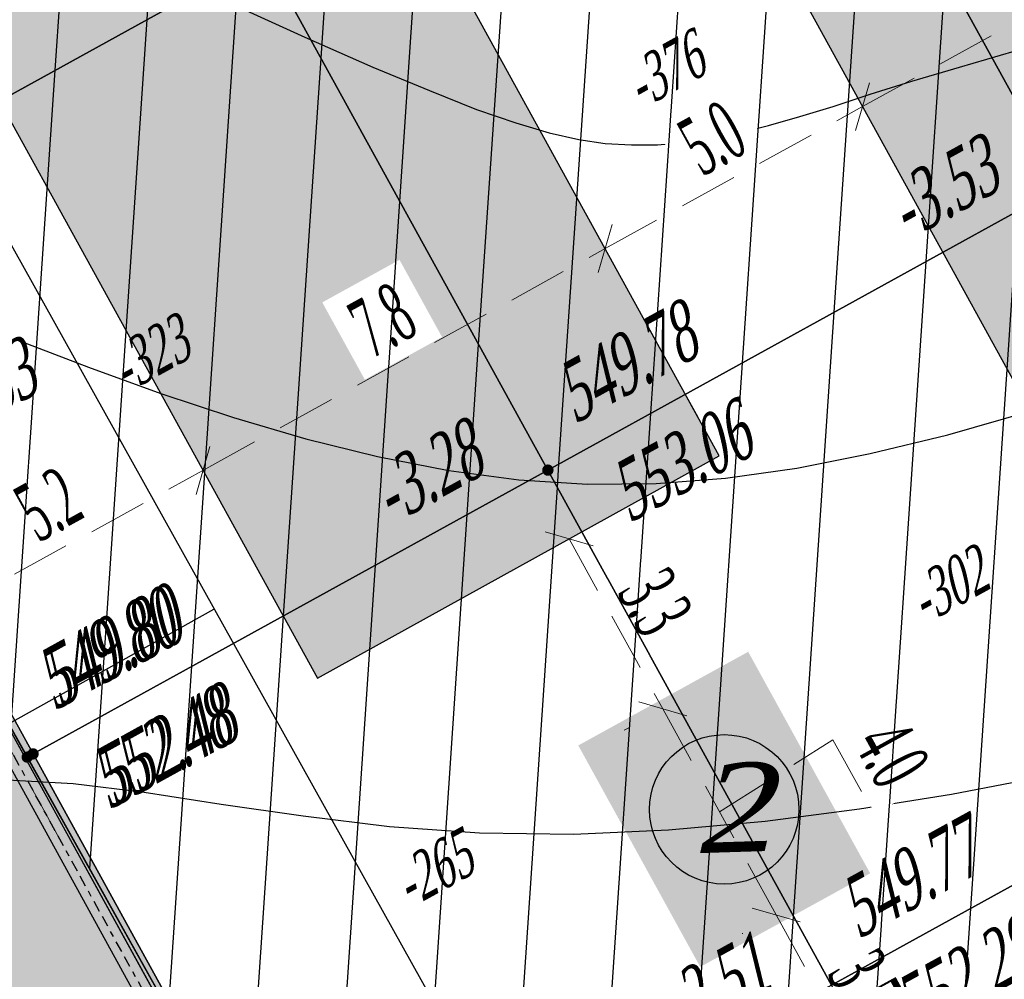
# Model space of a CAD drawing. Extents: x 883 to 364438, y -13 to 4201180.
# Tile 85 of 256: x 363710 to 363727, y 4200931 to 4200947. Entities that reach past the tile are written whole.
import ezdxf
from ezdxf.enums import TextEntityAlignment as Align

# ---------------------------------------------------------------- set-up
doc = ezdxf.new("R2010")
doc.units = 0
doc.header["$LTSCALE"] = 0.5
doc.header["$MEASUREMENT"] = 0
doc.header["$PDMODE"] = 32
doc.header["$PDSIZE"] = 0.3
for name, pattern in [('BORDERX2', [88.9, 25.4, -12.7, 25.4, -12.7, 0, -12.7]), ('CONTI', [0]), ('G_BUILDING_LINE', [3, 2, -1])]:
    doc.linetypes.add(name, pattern=pattern)
doc.layers.add('.', color=7, linetype='Continuous', lineweight=15)
doc.layers.add('Сплошная толстая', color=7, linetype='Continuous', lineweight=40)
for name, color, linetype in [('GORIZDEFAULT', 32, 'CONTI'), ('K_GRID', 7, 'Continuous'), ('K_HATCH', 7, 'Continuous'), ('K_POINTS_GRID', 7, 'Continuous'), ('K_VOLUME', 7, 'Continuous'), ('V_лойихавий_RED-CNT-MIN', 7, 'Continuous')]:
    doc.layers.add(name, color=color, linetype=linetype)
doc.styles.add('ESKD1', font='times.ttf', dxfattribs={"width": 0.6, "oblique": 15})
doc.styles.add('TIMES', font='times.ttf')
doc.styles.add('TimesNewRomanCyr', font='times.ttf', dxfattribs={"width": 0.5, "height": 1})
doc.dimstyles.new('GENPLAN1', dxfattribs={"dimscale": 0.5, "dimtxt": 1, "dimasz": 1.2, "dimexe": 1.3, "dimexo": 1.5, "dimgap": 0.5, "dimtad": 1, "dimdec": 1, "dimzin": 0, "dimdsep": 46, "dimtxsty": 'TimesNewRomanCyr', "dimblk1": 'OBLIQUE', "dimblk2": 'OBLIQUE', "dimsah": 1, "dimcen": 1, "dimadec": 0, "dimazin": 0, "dimtfac": 0.75, "dimtdec": 1, "dimtix": 1, "dimtmove": 0, "dimatfit": 3, "dimfxl": 1, "dimtvp": 1.2, "dimtfill": 1, "dimlwd": 0, "dimlwe": 0, "dimarcsym": 0})
pattern_1 = [(86.1445, (363693.4507, 4200932.7371), (-1.496605, 0.10086), [])]

# ---------------------------------------------------------------- blocks, each defined once
blk = doc.blocks.new('gergrgrre')
at = {"layer": 'GORIZDEFAULT', "color": 32}
for points in [[(360518.05, 4200860.45, 553.5), (360519.74, 4200859.67, 553.5), (360521.38, 4200858.91, 553.5), (360522.92, 4200858.21, 553.5), (360524.29, 4200857.59, 553.5), (360525.45, 4200857.08, 553.5), (360526.41, 4200856.68, 553.5), (360527.21, 4200856.36, 553.5), (360527.88, 4200856.13, 553.5), (360528.45, 4200855.96, 553.5), (360528.95, 4200855.85, 553.5), (360529.4, 4200855.78, 553.5), (360529.85, 4200855.76, 553.5), (360530.29, 4200855.76, 553.5), (360530.74, 4200855.8, 553.5), (360531.2, 4200855.86, 553.5), (360531.68, 4200855.96, 553.5), (360532.18, 4200856.09, 553.5), (360532.71, 4200856.24, 553.5), (360533.28, 4200856.41, 553.5), (360533.91, 4200856.62, 553.5), (360534.62, 4200856.84, 553.5), (360535.43, 4200857.08, 553.5), (360536.36, 4200857.35, 553.5)], [(360519.23, 4200844.96, 552.5), (360520.35, 4200844.9, 552.5), (360521.56, 4200844.75, 552.5), (360522.87, 4200844.55, 552.5), (360524.26, 4200844.35, 552.5), (360525.73, 4200844.17, 552.5), (360527.26, 4200844.06, 552.5), (360528.86, 4200844.04, 552.5), (360530.48, 4200844.11, 552.5), (360532.12, 4200844.26, 552.5), (360533.73, 4200844.47, 552.5), (360535.29, 4200844.72, 552.5), (360536.77, 4200845, 552.5)], [(360519.38, 4200852.45, 553), (360520.61, 4200851.98, 553), (360521.84, 4200851.53, 553), (360523.08, 4200851.12, 553), (360524.31, 4200850.76, 553), (360525.53, 4200850.46, 553), (360526.74, 4200850.22, 553), (360527.93, 4200850.06, 553), (360529.1, 4200849.99, 553), (360530.27, 4200850, 553), (360531.45, 4200850.09, 553), (360532.66, 4200850.26, 553), (360533.91, 4200850.51, 553), (360535.23, 4200850.83, 553), (360536.63, 4200851.23, 553)]]:
    blk.add_polyline3d(points, dxfattribs=at)
blk = doc.blocks.new('A$C62d73b19')
at = {"color": 1, "linetype": 'BORDERX2', "ltscale": 15}
blk.add_line((1263, -5328), (1263, 7628), dxfattribs=at)
at = {"layer": 'Сплошная толстая', "color": 0, "lineweight": 30}
for p, q in [((1413, 7777), (1413, -4522)), ((1113, 7477), (1113, -4222))]:
    blk.add_line(p, q, dxfattribs=at)
blk = doc.blocks.new('trhrh')
at = {"layer": '.', "linetype": 'Continuous', "lineweight": 30}
h = blk.add_hatch(color=4, dxfattribs=at)
h.dxf.hatch_style = 1
h.paths.add_polyline_path([(362343.562, 4200844.406), (362354.336, 4200850.341), (362360.27, 4200839.567), (362349.497, 4200833.633)])
h.paths.add_polyline_path([(362336.435, 4200857.034), (362347.208, 4200862.969), (362353.143, 4200852.196), (362342.369, 4200846.261)])
at = {"color": 18, "linetype": 'Continuous', "lineweight": 30, "true_color": 0x000000}
for points in [[(362330.981, 4200858.597), (362348.762, 4200868.391), (362365.723, 4200838.005), (362347.943, 4200828.21)], [(362336.435, 4200857.034), (362347.208, 4200862.969), (362353.143, 4200852.196), (362342.369, 4200846.261)]]:
    blk.add_lwpolyline(points, close=True, dxfattribs=at)
blk.add_lwpolyline([(362350.175, 4200857.582), (362353.698, 4200859.548)], dxfattribs=at)
at = {"color": 18, "linetype": 'Continuous', "lineweight": 30, "true_color": 0x000000, "xscale": 0.001, "yscale": 0.001, "zscale": 0.001, "rotation": 28.84872795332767}
blk.add_blockref('A$C62d73b19', (362349.723, 4200855.475), dxfattribs=at)
blk = doc.blocks.new('_Oblique')
at = {"color": 0, "linetype": 'ByBlock', "lineweight": -2}
blk.add_line((-0.5, -0.5), (0.5, 0.5), dxfattribs=at)
blk = doc.blocks.new('*D590')
at = {"color": 0, "linetype": 'G_BUILDING_LINE', "lineweight": 0, "transparency": 16777216}
for p, q in [((363718.49, 4200978.731), (363720.509, 4200979.844)), ((363719.94, 4200979.53), (363745.113, 4200933.84)), ((363743.663, 4200933.041), (363745.683, 4200934.153))]:
    blk.add_line(p, q, dxfattribs=at)
at = {"layer": 'Defpoints', "color": 0, "linetype": 'Continuous', "lineweight": 30, "transparency": 16777216}
for p in [(363717.833, 4200978.369), (363745.113, 4200933.84), (363743.007, 4200932.679)]:
    blk.add_point(p, dxfattribs=at)
at = {"color": 0, "linetype": 'Continuous', "lineweight": 0, "transparency": 16777216, "xscale": 0.6, "yscale": 0.6, "zscale": 0.6}
for p, rotation in [((363719.94, 4200979.53), 118.8525340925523), ((363745.113, 4200933.84), 298.8525340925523)]:
    blk.add_blockref('_Oblique', p, dxfattribs=dict(at, rotation=rotation))
at = {"color": 0, "linetype": 'Continuous', "lineweight": 30, "transparency": 16777216, "insert": (363733.193, 4200957.052), "char_height": 1, "attachment_point": 5, "rotation": 298.8525, "style": 'TimesNewRomanCyr', "bg_fill": 3, "box_fill_scale": 1.25, "bg_fill_color": 256, "bg_fill_true_color": 13158600, "bg_fill_transparency": 0}
blk.add_mtext('52.2', dxfattribs=at)
blk = doc.blocks.new('*D599')
at = {"color": 0, "linetype": 'G_BUILDING_LINE', "lineweight": 0, "transparency": 16777216}
for p, q in [((363710.988, 4200933.064), (363708.574, 4200937.445)), ((363698.378, 4200931.083), (363708.887, 4200936.875)), ((363699.742, 4200928.61), (363698.065, 4200931.652))]:
    blk.add_line(p, q, dxfattribs=at)
at = {"layer": 'Defpoints', "color": 0, "linetype": 'Continuous', "lineweight": 30, "transparency": 16777216}
for p in [(363708.887, 4200936.875), (363711.35, 4200932.407, -6383.384), (363700.104, 4200927.953, -6383.384)]:
    blk.add_point(p, dxfattribs=at)
at = {"color": 0, "linetype": 'Continuous', "lineweight": 0, "transparency": 16777216, "xscale": 0.6, "yscale": 0.6, "zscale": 0.6}
for p, rotation in [((363708.887, 4200936.875), 28.86185419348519), ((363698.378, 4200931.083), 208.8618541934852)]:
    blk.add_blockref('_Oblique', p, dxfattribs=dict(at, rotation=rotation))
at = {"color": 0, "linetype": 'Continuous', "lineweight": 30, "transparency": 16777216, "insert": (363703.266, 4200934.645), "char_height": 1, "attachment_point": 5, "rotation": 28.8619, "style": 'TimesNewRomanCyr', "bg_fill": 3, "box_fill_scale": 1.25, "bg_fill_color": 256, "bg_fill_true_color": 13158600, "bg_fill_transparency": 0}
blk.add_mtext('12.0', dxfattribs=at)
blk = doc.blocks.new('*D600')
at = {"color": 0, "linetype": 'G_BUILDING_LINE', "lineweight": 0, "transparency": 16777216}
for p, q in [((363714.992, 4200936.491), (363713.093, 4200939.935)), ((363708.887, 4200936.875), (363713.407, 4200939.366)), ((363710.988, 4200933.064), (363708.574, 4200937.445))]:
    blk.add_line(p, q, dxfattribs=at)
at = {"layer": 'Defpoints', "color": 0, "linetype": 'Continuous', "lineweight": 30, "transparency": 16777216}
for p in [(363713.407, 4200939.366), (363715.354, 4200935.834, -1065.319), (363711.35, 4200932.407, -6383.384)]:
    blk.add_point(p, dxfattribs=at)
at = {"color": 0, "linetype": 'Continuous', "lineweight": 0, "transparency": 16777216, "xscale": 0.6, "yscale": 0.6, "zscale": 0.6}
for p, rotation in [((363713.407, 4200939.366), 28.86185419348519), ((363708.887, 4200936.875), 208.8618541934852)]:
    blk.add_blockref('_Oblique', p, dxfattribs=dict(at, rotation=rotation))
at = {"color": 0, "linetype": 'Continuous', "lineweight": 30, "transparency": 16777216, "insert": (363710.78, 4200938.786), "char_height": 1, "attachment_point": 5, "rotation": 28.8619, "style": 'TimesNewRomanCyr', "bg_fill": 3, "box_fill_scale": 1.25, "bg_fill_color": 256, "bg_fill_true_color": 13158600, "bg_fill_transparency": 0}
blk.add_mtext('5.2', dxfattribs=at)
blk = doc.blocks.new('*D601')
at = {"color": 0, "linetype": 'G_BUILDING_LINE', "lineweight": 0, "transparency": 16777216}
for p, q in [((363721.829, 4200940.271), (363719.936, 4200943.707)), ((363713.407, 4200939.366), (363720.249, 4200943.138)), ((363714.992, 4200936.491), (363713.093, 4200939.935))]:
    blk.add_line(p, q, dxfattribs=at)
at = {"layer": 'Defpoints', "color": 0, "linetype": 'Continuous', "lineweight": 30, "transparency": 16777216}
for p in [(363720.249, 4200943.138), (363722.191, 4200939.614, -1065.319), (363715.354, 4200935.834, -1065.319)]:
    blk.add_point(p, dxfattribs=at)
at = {"color": 0, "linetype": 'Continuous', "lineweight": 0, "transparency": 16777216, "xscale": 0.6, "yscale": 0.6, "zscale": 0.6}
for p, rotation in [((363720.249, 4200943.138), 28.86185419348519), ((363713.407, 4200939.366), 208.8618541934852)]:
    blk.add_blockref('_Oblique', p, dxfattribs=dict(at, rotation=rotation))
at = {"color": 0, "linetype": 'Continuous', "lineweight": 30, "transparency": 16777216, "insert": (363716.461, 4200941.918), "char_height": 1, "attachment_point": 5, "rotation": 28.8619, "style": 'TimesNewRomanCyr', "bg_fill": 3, "box_fill_scale": 1.25, "bg_fill_color": 256, "bg_fill_true_color": 13158600, "bg_fill_transparency": 0}
blk.add_mtext('7.8', dxfattribs=at)
blk = doc.blocks.new('*D602')
at = {"color": 0, "linetype": 'G_BUILDING_LINE', "lineweight": 0, "transparency": 16777216}
for p, q in [((363726.37, 4200942.39), (363724.314, 4200946.12)), ((363720.249, 4200943.138), (363724.628, 4200945.551)), ((363721.829, 4200940.271), (363719.936, 4200943.707))]:
    blk.add_line(p, q, dxfattribs=at)
at = {"layer": 'Defpoints', "color": 0, "linetype": 'Continuous', "lineweight": 30, "transparency": 16777216}
for p in [(363724.628, 4200945.551), (363726.733, 4200941.733), (363722.191, 4200939.614, -1065.319)]:
    blk.add_point(p, dxfattribs=at)
at = {"color": 0, "linetype": 'Continuous', "lineweight": 0, "transparency": 16777216, "xscale": 0.6, "yscale": 0.6, "zscale": 0.6}
for p, rotation in [((363724.628, 4200945.551), 28.86185419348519), ((363720.249, 4200943.138), 208.8618541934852)]:
    blk.add_blockref('_Oblique', p, dxfattribs=dict(at, rotation=rotation))
at = {"color": 0, "linetype": 'Continuous', "lineweight": 30, "transparency": 16777216, "insert": (363722.072, 4200945.01), "char_height": 1, "attachment_point": 5, "rotation": 28.8619, "style": 'TimesNewRomanCyr', "bg_fill": 3, "box_fill_scale": 1.25, "bg_fill_color": 256, "bg_fill_true_color": 13158600, "bg_fill_transparency": 0}
blk.add_mtext('5.0', dxfattribs=at)
blk = doc.blocks.new('*D603')
at = {"color": 0, "linetype": 'G_BUILDING_LINE', "lineweight": 0, "transparency": 16777216}
for p, q in [((363734.665, 4200947.818), (363732.971, 4200950.892)), ((363724.628, 4200945.551), (363733.285, 4200950.322)), ((363726.37, 4200942.39), (363724.314, 4200946.12))]:
    blk.add_line(p, q, dxfattribs=at)
at = {"layer": 'Defpoints', "color": 0, "linetype": 'Continuous', "lineweight": 30, "transparency": 16777216}
for p in [(363733.285, 4200950.322), (363735.027, 4200947.161), (363726.733, 4200941.733)]:
    blk.add_point(p, dxfattribs=at)
at = {"color": 0, "linetype": 'Continuous', "lineweight": 0, "transparency": 16777216, "xscale": 0.6, "yscale": 0.6, "zscale": 0.6}
for p, rotation in [((363733.285, 4200950.322), 28.86185419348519), ((363724.628, 4200945.551), 208.8618541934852)]:
    blk.add_blockref('_Oblique', p, dxfattribs=dict(at, rotation=rotation))
at = {"color": 0, "linetype": 'Continuous', "lineweight": 30, "transparency": 16777216, "insert": (363728.59, 4200948.602), "char_height": 1, "attachment_point": 5, "rotation": 28.8619, "style": 'TimesNewRomanCyr', "bg_fill": 3, "box_fill_scale": 1.25, "bg_fill_color": 256, "bg_fill_true_color": 13158600, "bg_fill_transparency": 0}
blk.add_mtext('9.9', dxfattribs=at)
blk = doc.blocks.new('*D586')
at = {"color": 0, "linetype": 'G_BUILDING_LINE', "lineweight": 0, "transparency": 16777216}
for p, q in [((363719.637, 4200938.202), (363721.23, 4200935.31)), ((363718.98, 4200937.84), (363719.068, 4200937.889)), ((363720.573, 4200934.948), (363720.661, 4200934.997))]:
    blk.add_line(p, q, dxfattribs=at)
at = {"layer": 'Defpoints', "color": 0, "linetype": 'Continuous', "lineweight": 30, "transparency": 16777216}
for p in [(363719.637, 4200938.202, -1065.319), (363721.23, 4200935.31), (363721.23, 4200935.31)]:
    blk.add_point(p, dxfattribs=at)
at = {"color": 0, "linetype": 'Continuous', "lineweight": 0, "transparency": 16777216, "xscale": 0.6, "yscale": 0.6, "zscale": 0.6}
for p, rotation in [((363719.637, 4200938.202), 118.8487279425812), ((363721.23, 4200935.31), 298.8487279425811)]:
    blk.add_blockref('_Oblique', p, dxfattribs=dict(at, rotation=rotation))
at = {"color": 0, "linetype": 'Continuous', "lineweight": 30, "transparency": 16777216, "insert": (363721.099, 4200937.123), "char_height": 1, "attachment_point": 5, "rotation": 298.8487, "style": 'TimesNewRomanCyr', "bg_fill": 3, "box_fill_scale": 1.25, "bg_fill_color": 256, "bg_fill_true_color": 13158600, "bg_fill_transparency": 0}
blk.add_mtext('3.3', dxfattribs=at)
blk = doc.blocks.new('*D587')
at = {"color": 0, "linetype": 'G_BUILDING_LINE', "lineweight": 0, "transparency": 16777216}
for p, q in [((363721.23, 4200935.31), (363723.16, 4200931.807)), ((363720.573, 4200934.948), (363720.661, 4200934.997)), ((363722.195, 4200933.558), (363724.125, 4200934.784)), ((363724.125, 4200934.784), (363724.794, 4200933.571)), ((363722.583, 4200931.489), (363722.591, 4200931.493))]:
    blk.add_line(p, q, dxfattribs=at)
at = {"layer": 'Defpoints', "color": 0, "linetype": 'Continuous', "lineweight": 30, "transparency": 16777216}
for p in [(363721.23, 4200935.31), (363723.16, 4200931.807), (363723.24, 4200931.851)]:
    blk.add_point(p, dxfattribs=at)
at = {"color": 0, "linetype": 'Continuous', "lineweight": 0, "transparency": 16777216, "xscale": 0.6, "yscale": 0.6, "zscale": 0.6}
for p, rotation in [((363721.23, 4200935.31), 118.8487279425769), ((363723.16, 4200931.807), 298.8487279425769)]:
    blk.add_blockref('_Oblique', p, dxfattribs=dict(at, rotation=rotation))
at = {"color": 0, "linetype": 'Continuous', "lineweight": 30, "transparency": 16777216, "insert": (363725.125, 4200934.544), "char_height": 1, "attachment_point": 5, "rotation": 298.8487, "style": 'TimesNewRomanCyr', "bg_fill": 3, "box_fill_scale": 1.25, "bg_fill_color": 256, "bg_fill_true_color": 13158600, "bg_fill_transparency": 0}
blk.add_mtext('4.0', dxfattribs=at)
blk = doc.blocks.new('*D588')
at = {"color": 0, "linetype": 'G_BUILDING_LINE', "lineweight": 0, "transparency": 16777216}
for p, q in [((363723.16, 4200931.807), (363724.848, 4200928.742)), ((363722.583, 4200931.489), (363722.591, 4200931.493)), ((363725.205, 4200928.939), (363725.417, 4200929.056))]:
    blk.add_line(p, q, dxfattribs=at)
at = {"layer": 'Defpoints', "color": 0, "linetype": 'Continuous', "lineweight": 30, "transparency": 16777216}
for p in [(363723.24, 4200931.851), (363724.848, 4200928.742), (363724.548, 4200928.577, -1065.319)]:
    blk.add_point(p, dxfattribs=at)
at = {"color": 0, "linetype": 'Continuous', "lineweight": 0, "transparency": 16777216, "xscale": 0.6, "yscale": 0.6, "zscale": 0.6}
for p, rotation in [((363723.16, 4200931.807), 118.8487279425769), ((363724.848, 4200928.742), 298.8487279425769)]:
    blk.add_blockref('_Oblique', p, dxfattribs=dict(at, rotation=rotation))
at = {"color": 0, "linetype": 'Continuous', "lineweight": 30, "transparency": 16777216, "insert": (363724.67, 4200930.641), "char_height": 1, "attachment_point": 5, "rotation": 298.8487, "style": 'TimesNewRomanCyr', "bg_fill": 3, "box_fill_scale": 1.25, "bg_fill_color": 256, "bg_fill_true_color": 13158600, "bg_fill_transparency": 0}
blk.add_mtext('3.5', dxfattribs=at)
blk = doc.blocks.new('VOLUME')
at = {"color": 0, "linetype": 'Continuous', "lineweight": 30, "style": 'ESKD1', "oblique": 15}
blk.add_attdef('VOLUME', text='', height=3, dxfattribs=at).set_placement((0, 0), align=Align.MIDDLE_CENTER)
at = {"color": 7, "linetype": 'Continuous', "lineweight": 30, "style": 'ESKD1', "oblique": 15, "flags": 1}
blk.add_attdef('AREA', text='', height=2, dxfattribs=at).set_placement((0, -5.7), align=Align.CENTER)

msp = doc.modelspace()

# ---------------------------------------------------------------- hatches: boundary and pattern name
at = {"layer": '.', "linetype": 'Continuous', "lineweight": 30, "true_color": 0x991b1e}
h = msp.add_hatch(color=244, dxfattribs=at)
h.dxf.hatch_style = 1
h.paths.add_polyline_path([(363714.342, 4200975.381), (363716.007, 4200976.297), (363716.923, 4200974.633), (363715.259, 4200973.716)])
h.paths.add_polyline_path([(363721.926, 4200931.127), (363724.554, 4200932.574), (363722.624, 4200936.078), (363719.996, 4200934.63)])
h.paths.add_polyline_path([(363740.846, 4200924.676), (363743.912, 4200926.365), (363746.276, 4200922.073), (363743.211, 4200920.384)])
at = {"layer": '.', "ltscale": 0.149071}
h = msp.add_hatch(color=256, dxfattribs=at)
h.dxf.hatch_style = 1
h.set_gradient(color1=(51, 204, 0), color2=(51, 204, 0), tint=1)
edge = h.paths.add_edge_path(flags=17)
edge.add_line((363676.584, 4200942.218), (363703.202, 4200893.922))
edge.add_arc((363705.829, 4200895.37), 3, 208.8619, 298.0817)
edge.add_line((363707.242, 4200892.723), (363708.272, 4200893.273))
edge.add_line((363708.272, 4200893.273), (363736.081, 4200908.096))
edge.add_arc((363734.67, 4200910.743), 3, 298.0581, 388.8487)
edge.add_line((363737.298, 4200912.191), (363727.402, 4200930.155))
edge.add_line((363727.402, 4200930.155), (363720.678, 4200926.438))
edge.add_line((363720.678, 4200926.438), (363726.955, 4200915.05))
edge.add_line((363726.955, 4200915.05), (363707.358, 4200904.275))
edge.add_line((363707.358, 4200904.275), (363689.594, 4200936.503))
edge.add_line((363689.594, 4200936.503), (363709.08, 4200947.216))
edge.add_line((363709.08, 4200947.216), (363715.354, 4200935.834))
edge.add_line((363715.354, 4200935.834), (363722.191, 4200939.614))
edge.add_line((363722.191, 4200939.614), (363710.467, 4200960.893))
edge.add_arc((363707.84, 4200959.445), 3, 28.854, 118.8619)
edge.add_line((363706.392, 4200962.072), (363677.763, 4200946.293))
edge.add_arc((363679.211, 4200943.666), 3, 118.8619, 208.8619)
h.paths.add_polyline_path([(363719.065, 4200974.672), (363711.026, 4200970.243), (363718.22, 4200957.236), (363721.182, 4200958.923), (363720.265, 4200960.587), (363723.272, 4200962.188), (363726.551, 4200956.231), (363723.546, 4200954.631), (363722.63, 4200956.295), (363719.655, 4200954.581), (363734.311, 4200927.975), (363742.361, 4200932.406)], flags=17)
h.paths.add_polyline_path([(363748.754, 4200920.676), (363743.734, 4200917.982), (363741.713, 4200921.654), (363738.706, 4200919.998), (363746.087, 4200906.599), (363702.233, 4200883.25), (363666.985, 4200947.203), (363710.503, 4200971.189), (363710.542, 4200971.118), (363713.945, 4200972.993), (363712.964, 4200974.772), (363664.292, 4200947.946), (363701.434, 4200880.557), (363755.143, 4200909.071)])
at = {"layer": '.', "linetype": 'Continuous', "lineweight": 50, "true_color": 0xffffff}
h = msp.add_hatch(color=7, dxfattribs=at)
h.dxf.hatch_style = 1
edge = h.paths.add_edge_path()
edge.add_arc((363722.275, 4200933.602), 1.271, 0, 360)

# ---------------------------------------------------------------- linework, layer by layer
at = {"color": 18, "linetype": 'Continuous', "lineweight": 30, "true_color": 0x000000}
msp.add_lwpolyline([(363719.065, 4200974.672), (363711.026, 4200970.243), (363718.22, 4200957.236), (363721.182, 4200958.923), (363720.265, 4200960.587), (363723.272, 4200962.188), (363726.551, 4200956.231), (363723.546, 4200954.631), (363722.63, 4200956.295), (363719.655, 4200954.581), (363734.311, 4200927.975), (363742.361, 4200932.406)], close=True, dxfattribs=at)
at = {"linetype": 'CONTI', "lineweight": 30, "elevation": -1065.319}
msp.add_lwpolyline([(363676.584, 4200942.218), (363703.202, 4200893.922, 0.410231), (363707.242, 4200892.723), (363708.272, 4200893.273), (363736.081, 4200908.096, 0.418261), (363737.298, 4200912.191), (363727.402, 4200930.155), (363720.678, 4200926.438), (363726.955, 4200915.05), (363707.358, 4200904.275), (363689.594, 4200936.503), (363709.08, 4200947.216), (363715.354, 4200935.834), (363722.191, 4200939.614), (363710.467, 4200960.893, 0.414254), (363706.392, 4200962.072), (363677.763, 4200946.293, 0.414214)], format="xyb", close=True, dxfattribs=at)
at = {"color": 18, "linetype": 'Continuous', "lineweight": 30, "true_color": 0x000000, "const_width": 0.3}
msp.add_lwpolyline([(363721.926, 4200931.127), (363724.554, 4200932.574), (363722.624, 4200936.078), (363719.996, 4200934.63)], close=True, dxfattribs=at)
at = {"color": 0, "lineweight": 30}
msp.add_circle((363722.275, 4200933.602), 1.271, dxfattribs=at)

# ---------------------------------------------------------------- block references
at = {"linetype": 'Continuous'}
msp.add_blockref('gergrgrre', (3190.849, 89.143), dxfattribs=at)
at = {"color": 5, "linetype": 'Continuous', "lineweight": 30}
msp.add_blockref('trhrh', (1359.895, 77.46, -6383.384), dxfattribs=at)

# ---------------------------------------------------------------- texts
at = {"color": 0, "lineweight": 30, "insert": (363721.697, 4200934.366), "char_height": 1.512, "attachment_point": 1, "rotation": 1.7946, "style": 'ESKD1'}
msp.add_mtext_dynamic_manual_height_columns('{\\W1.2;2}', width=1.71203, gutter_width=0.000042, heights=[0], dxfattribs=at)

# ---------------------------------------------------------------- next in the draw order: dimensions: what is measured, and where the dimension line sits
at = {"color": 5, "linetype": 'Continuous', "lineweight": 30}
dim = msp.add_aligned_dim(p1=(363717.833, 4200978.369), p2=(363743.007, 4200932.679), distance=2.405, dimstyle='GENPLAN1', dxfattribs=at)
dim.commit()
dim.dimension.update_dxf_attribs({"geometry": '*D590', "text_midpoint": (363733.193, 4200957.052)})
dim = msp.add_linear_dim(base=(363708.887, 4200936.875), p1=(363700.104, 4200927.953, -6383.384), p2=(363711.35, 4200932.407, -6383.384), angle=208.8619, dimstyle='GENPLAN1', override={"dimtmove": 1}, dxfattribs=at)
dim.commit()
dim.dimension.update_dxf_attribs({"geometry": '*D599', "text_midpoint": (363703.266, 4200934.645)})

# ---------------------------------------------------------------- next in the draw order: block references
at = {"layer": 'K_VOLUME', "color": 160, "linetype": 'Continuous', "lineweight": 30}
ref = msp.add_blockref('VOLUME', (363726.067, 4200937.404), dxfattribs=dict(at, xscale=0.2666666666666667, yscale=0.2666666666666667, rotation=28.84872792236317))
ref.add_attrib('VOLUME', '-302', dxfattribs={"layer": '0', "color": 0, "linetype": 'Continuous', "lineweight": 30, "height": 0.8, "rotation": 28.8487, "style": 'ESKD1', "oblique": 15, "width": 0.6}).set_placement((363726.067, 4200937.404), align=Align.MIDDLE_CENTER)
ref = msp.add_blockref('VOLUME', (363717.308, 4200932.579), dxfattribs=dict(at, xscale=0.2666666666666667, yscale=0.2666666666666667, rotation=28.84872792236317))
ref.add_attrib('VOLUME', '-265', dxfattribs={"layer": '0', "color": 0, "linetype": 'Continuous', "lineweight": 30, "height": 0.8, "rotation": 28.8487, "style": 'ESKD1', "oblique": 15, "width": 0.6}).set_placement((363717.308, 4200932.579), align=Align.MIDDLE_CENTER)

# ---------------------------------------------------------------- next in the draw order: dimensions: what is measured, and where the dimension line sits
at = {"color": 5, "linetype": 'Continuous', "lineweight": 30}
dim = msp.add_linear_dim(base=(363713.407, 4200939.366), p1=(363711.35, 4200932.407, -6383.384), p2=(363715.354, 4200935.834, -1065.319), angle=208.8619, dimstyle='GENPLAN1', override={"dimtmove": 1}, dxfattribs=at)
dim.commit()
dim.dimension.update_dxf_attribs({"geometry": '*D600', "text_midpoint": (363710.78, 4200938.786)})

# ---------------------------------------------------------------- next in the draw order: hatches: boundary and pattern name
at = {"layer": 'K_HATCH', "linetype": 'Continuous', "lineweight": 30}
h = msp.add_hatch(dxfattribs=at)
h.set_pattern_fill('_U', color=160, scale=1.5, angle=57.2958, style=0, pattern_type=0)
h.set_pattern_definition(pattern_1)
h.paths.add_polyline_path([(363710.417, 4200934.491), (363707.103, 4200940.429), (363698.476, 4200935.677), (363696.932, 4200938.48), (363705.691, 4200943.305), (363710.516, 4200934.546)], flags=0)
h.paths.add_polyline_path([(363704.559, 4200936.95), (363705.935, 4200937.708), (363705.345, 4200938.778), (363703.97, 4200938.02)], flags=8)
h = msp.add_hatch(dxfattribs=at)
h.set_pattern_fill('_U', color=160, scale=1.5, angle=57.2958, style=0, pattern_type=0)
h.set_pattern_definition(pattern_1)
h.paths.add_polyline_path([(363710.417, 4200934.491), (363710.516, 4200934.546), (363715.341, 4200925.787), (363715.291, 4200925.759)], flags=0)
h.paths.add_polyline_path([(363712.748, 4200929.382), (363713.802, 4200929.962), (363713.224, 4200931.011), (363712.17, 4200930.431)], flags=8)

# ---------------------------------------------------------------- next in the draw order: linework, layer by layer
at = {"layer": 'K_GRID', "color": 5, "linetype": 'Continuous', "lineweight": 30}
for points in [[(363698.476, 4200935.677, -2.87), (363696.932, 4200938.48, -3.01), (363705.691, 4200943.305, -3.17), (363710.516, 4200934.546, -2.68), (363710.417, 4200934.491, -2.68), (363707.103, 4200940.429, -3.03)], [(363707.103, 4200940.428, -3.03), (363698.477, 4200935.676, -2.87), (363698.476, 4200935.677, -2.87), (363707.103, 4200940.429, -3.03), (363710.417, 4200934.491, -2.68), (363710.417, 4200934.491, -2.68)], [(363710.417, 4200934.491, -2.68), (363710.516, 4200934.546, -2.68), (363715.341, 4200925.787, -2.14), (363715.291, 4200925.759, -2.14)], [(363715.291, 4200925.759, -2.14), (363710.417, 4200934.491, -2.68), (363710.417, 4200934.491, -2.68), (363715.291, 4200925.759, -2.14)]]:
    msp.add_polyline3d(points, close=True, dxfattribs=at)
at = {"layer": 'K_POINTS_GRID', "linetype": 'Continuous', "lineweight": 30, "const_width": 0.0962}
for points, elevation in [([(363710.375, 4200934.468, 1), (363710.459, 4200934.514, 1)], -2.675), ([(363710.474, 4200934.522, 1), (363710.558, 4200934.569, 1)], -2.682)]:
    msp.add_lwpolyline(points, format="xyb", close=True, dxfattribs=dict(at, elevation=elevation))

# ---------------------------------------------------------------- next in the draw order: texts
at = {"layer": 'K_POINTS_GRID', "color": 7, "linetype": 'Continuous', "lineweight": 30, "style": 'TIMES', "oblique": 15, "width": 0.6}
for s, p in [('552.83', (363708.482, 4200939.519, -3.028)), ('552.48', (363711.895, 4200933.637, -2.682)), ('552.48', (363711.796, 4200933.582, -2.675))]:
    msp.add_text(s, height=1, rotation=28.8487, dxfattribs=at).set_placement(p)
at = {"layer": 'K_POINTS_GRID', "color": 1, "linetype": 'Continuous', "lineweight": 30, "style": 'TIMES', "oblique": 15, "width": 0.6}
msp.add_text('549.80', height=1, rotation=28.8487, dxfattribs=at).set_placement((363710.868, 4200935.266, -2.675))

# ---------------------------------------------------------------- next in the draw order: dimensions: what is measured, and where the dimension line sits
at = {"color": 5, "linetype": 'Continuous', "lineweight": 30}
dim = msp.add_linear_dim(base=(363720.249, 4200943.138), p1=(363715.354, 4200935.834, -1065.319), p2=(363722.191, 4200939.614, -1065.319), angle=208.8619, dimstyle='GENPLAN1', override={"dimtmove": 1}, dxfattribs=at)
dim.commit()
dim.dimension.update_dxf_attribs({"geometry": '*D601', "text_midpoint": (363716.461, 4200941.918)})

# ---------------------------------------------------------------- next in the draw order: hatches: boundary and pattern name
at = {"layer": 'K_HATCH', "linetype": 'Continuous', "lineweight": 30}
h = msp.add_hatch(dxfattribs=at)
h.set_pattern_fill('_U', color=160, scale=1.5, angle=57.2958, style=0, pattern_type=0)
h.set_pattern_definition(pattern_1)
h.paths.add_polyline_path([(363700.866, 4200952.064), (363709.625, 4200956.889), (363714.45, 4200948.13), (363705.691, 4200943.305)], flags=0)
h.paths.add_polyline_path([(363707.206, 4200949.14), (363708.892, 4200950.069), (363708.302, 4200951.139), (363706.617, 4200950.21)], flags=8)

# ---------------------------------------------------------------- next in the draw order: linework, layer by layer
at = {"layer": 'K_GRID', "color": 5, "linetype": 'Continuous', "lineweight": 30}
msp.add_polyline3d([(363700.866, 4200952.064, -3.62), (363709.625, 4200956.889, -4.27), (363714.45, 4200948.13, -3.77), (363705.691, 4200943.305, -3.17)], close=True, dxfattribs=at)
at = {"layer": 'K_POINTS_GRID', "linetype": 'Continuous', "lineweight": 30, "const_width": 0.0962, "elevation": -3.281}
msp.add_lwpolyline([(363719.233, 4200939.347, 1), (363719.317, 4200939.394, 1)], format="xyb", close=True, dxfattribs=at)

# ---------------------------------------------------------------- next in the draw order: block references
at = {"layer": 'K_VOLUME', "color": 160, "linetype": 'Continuous', "lineweight": 30}
ref = msp.add_blockref('VOLUME', (363712.483, 4200941.338), dxfattribs=dict(at, xscale=0.2666666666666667, yscale=0.2666666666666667, rotation=28.84872792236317))
ref.add_attrib('VOLUME', '-323', dxfattribs={"layer": '0', "color": 0, "linetype": 'Continuous', "lineweight": 30, "height": 0.8, "rotation": 28.8487, "style": 'ESKD1', "oblique": 15, "width": 0.6}).set_placement((363712.483, 4200941.338), align=Align.MIDDLE_CENTER)

# ---------------------------------------------------------------- next in the draw order: texts
at = {"layer": 'K_POINTS_GRID', "color": 5, "linetype": 'Continuous', "lineweight": 30, "style": 'TIMES', "oblique": 15, "width": 0.6}
msp.add_text('-3.28', height=1, rotation=28.8487, dxfattribs=at).set_placement((363716.6, 4200938.424, -3.281))
at = {"layer": 'K_POINTS_GRID', "color": 1, "linetype": 'Continuous', "lineweight": 30, "style": 'TIMES', "oblique": 15, "width": 0.6}
msp.add_text('549.80', height=1, rotation=28.8487, dxfattribs=at).set_placement((363710.967, 4200935.321, -2.682))

# ---------------------------------------------------------------- next in the draw order: dimensions: what is measured, and where the dimension line sits
at = {"color": 5, "linetype": 'Continuous', "lineweight": 30}
dim = msp.add_linear_dim(base=(363724.628, 4200945.551), p1=(363722.191, 4200939.614, -1065.319), p2=(363726.733, 4200941.733), angle=208.8619, dimstyle='GENPLAN1', override={"dimtmove": 1}, dxfattribs=at)
dim.commit()
dim.dimension.update_dxf_attribs({"geometry": '*D602', "text_midpoint": (363722.072, 4200945.01)})
dim = msp.add_aligned_dim(p1=(363719.637, 4200938.202, -1065.319), p2=(363721.23, 4200935.31), distance=0, dimstyle='GENPLAN1', dxfattribs=at)
dim.commit()
dim.dimension.update_dxf_attribs({"geometry": '*D586', "text_midpoint": (363721.099, 4200937.123)})

# ---------------------------------------------------------------- next in the draw order: hatches: boundary and pattern name
at = {"layer": 'K_HATCH', "linetype": 'Continuous', "lineweight": 30}
h = msp.add_hatch(dxfattribs=at)
h.set_pattern_fill('_U', color=160, scale=1.5, angle=57.2958, style=0, pattern_type=0)
h.set_pattern_definition(pattern_1)
h.paths.add_polyline_path([(363719.275, 4200939.371), (363710.516, 4200934.546), (363705.691, 4200943.305), (363714.45, 4200948.13)], flags=0)
h.paths.add_polyline_path([(363712.031, 4200940.384), (363713.715, 4200941.312), (363713.127, 4200942.379), (363711.443, 4200941.451)], flags=8)

# ---------------------------------------------------------------- next in the draw order: linework, layer by layer
at = {"color": 5, "linetype": 'Continuous', "lineweight": 30, "const_width": 0.2, "elevation": -6383.384}
msp.add_lwpolyline([(363707.103, 4200940.428), (363720.165, 4200917.027), (363709.391, 4200911.092), (363696.329, 4200934.494)], close=True, dxfattribs=at)
at = {"layer": 'K_GRID', "color": 5, "linetype": 'Continuous', "lineweight": 30}
msp.add_polyline3d([(363705.691, 4200943.305, -3.17), (363714.45, 4200948.13, -3.77), (363719.275, 4200939.371, -3.28), (363710.516, 4200934.546, -2.68)], close=True, dxfattribs=at)

# ---------------------------------------------------------------- next in the draw order: block references
at = {"layer": 'K_VOLUME', "color": 160, "linetype": 'Continuous', "lineweight": 30}
ref = msp.add_blockref('VOLUME', (363721.242, 4200946.163), dxfattribs=dict(at, xscale=0.2666666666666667, yscale=0.2666666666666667, rotation=28.84872792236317))
ref.add_attrib('VOLUME', '-376', dxfattribs={"layer": '0', "color": 0, "linetype": 'Continuous', "lineweight": 30, "height": 0.8, "rotation": 28.8487, "style": 'ESKD1', "oblique": 15, "width": 0.6}).set_placement((363721.242, 4200946.163), align=Align.MIDDLE_CENTER)

# ---------------------------------------------------------------- next in the draw order: texts
at = {"layer": 'K_POINTS_GRID', "color": 1, "linetype": 'Continuous', "lineweight": 30, "style": 'TIMES', "oblique": 15, "width": 0.6}
msp.add_text('549.78', height=1, rotation=28.8487, dxfattribs=at).set_placement((363719.726, 4200940.146, -3.281))
at = {"layer": 'K_POINTS_GRID', "color": 7, "linetype": 'Continuous', "lineweight": 30, "style": 'TIMES', "oblique": 15, "width": 0.6}
msp.add_text('553.06', height=1, rotation=28.8487, dxfattribs=at).set_placement((363720.654, 4200938.462, -3.281))

# ---------------------------------------------------------------- next in the draw order: dimensions: what is measured, and where the dimension line sits
at = {"color": 5, "linetype": 'Continuous', "lineweight": 30}
dim = msp.add_linear_dim(base=(363733.285, 4200950.322), p1=(363726.733, 4200941.733), p2=(363735.027, 4200947.161), angle=208.8619, dimstyle='GENPLAN1', override={"dimtmove": 1}, dxfattribs=at)
dim.commit()
dim.dimension.update_dxf_attribs({"geometry": '*D603', "text_midpoint": (363728.59, 4200948.602)})
dim = msp.add_linear_dim(base=(363723.16, 4200931.807), p1=(363721.23, 4200935.31), p2=(363723.24, 4200931.851), angle=118.8487, dimstyle='GENPLAN1', override={"dimtmove": 1}, dxfattribs=at)
dim.commit()
dim.dimension.update_dxf_attribs({"geometry": '*D587', "text_midpoint": (363724.246, 4200934.565), "dimtype": 160})

# ---------------------------------------------------------------- next in the draw order: hatches: boundary and pattern name
at = {"layer": 'K_HATCH', "linetype": 'Continuous', "lineweight": 30}
h = msp.add_hatch(dxfattribs=at)
h.set_pattern_fill('_U', color=160, scale=1.5, angle=57.2958, style=0, pattern_type=0)
h.set_pattern_definition(pattern_1)
h.paths.add_polyline_path([(363736.793, 4200949.021), (363728.034, 4200944.196), (363723.209, 4200952.955), (363731.968, 4200957.78)], flags=0)
h.paths.add_polyline_path([(363729.549, 4200950.034), (363731.233, 4200950.962), (363730.645, 4200952.029), (363728.961, 4200951.101)], flags=8)
h = msp.add_hatch(dxfattribs=at)
h.set_pattern_fill('_U', color=160, scale=1.5, angle=57.2958, style=0, pattern_type=0)
h.set_pattern_definition(pattern_1)
h.paths.add_polyline_path([(363728.034, 4200944.196), (363719.275, 4200939.371), (363714.45, 4200948.13), (363723.209, 4200952.955)], flags=0)
h.paths.add_polyline_path([(363720.79, 4200945.206), (363722.476, 4200946.135), (363721.886, 4200947.205), (363720.201, 4200946.276)], flags=8)

# ---------------------------------------------------------------- next in the draw order: linework, layer by layer
at = {"layer": 'K_GRID', "color": 5, "linetype": 'Continuous', "lineweight": 30}
for points in [[(363723.209, 4200952.955, -4.46), (363731.968, 4200957.78, -4.84), (363736.793, 4200949.021, -3.79), (363728.034, 4200944.196, -3.53)], [(363714.45, 4200948.13, -3.77), (363723.209, 4200952.955, -4.46), (363728.034, 4200944.196, -3.53), (363719.275, 4200939.371, -3.28)]]:
    msp.add_polyline3d(points, close=True, dxfattribs=at)

# ---------------------------------------------------------------- next in the draw order: texts
at = {"layer": 'K_POINTS_GRID', "color": 5, "linetype": 'Continuous', "lineweight": 30, "style": 'TIMES', "oblique": 15, "width": 0.6}
msp.add_text('-3.53', height=1, rotation=28.8487, dxfattribs=at).set_placement((363725.378, 4200943.26, -3.539))

# ---------------------------------------------------------------- next in the draw order: dimensions: what is measured, and where the dimension line sits
at = {"color": 5, "linetype": 'Continuous', "lineweight": 30}
dim = msp.add_linear_dim(base=(363724.848, 4200928.742), p1=(363723.24, 4200931.851), p2=(363724.548, 4200928.577, -1065.319), angle=118.8487, dimstyle='GENPLAN1', override={"dimtmove": 1}, dxfattribs=at)
dim.commit()
dim.dimension.update_dxf_attribs({"geometry": '*D588', "text_midpoint": (363724.67, 4200930.641)})

# ---------------------------------------------------------------- next in the draw order: hatches: boundary and pattern name
at = {"layer": 'K_HATCH', "linetype": 'Continuous', "lineweight": 30}
h = msp.add_hatch(dxfattribs=at)
h.set_pattern_fill('_U', color=160, scale=1.5, angle=57.2958, style=0, pattern_type=0)
h.set_pattern_definition(pattern_1)
h.paths.add_polyline_path([(363719.275, 4200939.371), (363728.034, 4200944.196), (363732.859, 4200935.437), (363724.1, 4200930.612)], flags=0)
h.paths.add_polyline_path([(363725.615, 4200936.45), (363727.299, 4200937.378), (363726.711, 4200938.445), (363725.027, 4200937.517)], flags=8)
h = msp.add_hatch(dxfattribs=at)
h.set_pattern_fill('_U', color=160, scale=1.5, angle=57.2958, style=0, pattern_type=0)
h.set_pattern_definition(pattern_1)
h.paths.add_polyline_path([(363710.516, 4200934.546), (363719.275, 4200939.371), (363724.1, 4200930.612), (363715.341, 4200925.787)], flags=0)
h.paths.add_polyline_path([(363716.856, 4200931.625), (363718.54, 4200932.553), (363717.952, 4200933.62), (363716.268, 4200932.692)], flags=8)
h = msp.add_hatch(dxfattribs=at)
h.set_pattern_fill('_U', color=160, scale=1.5, angle=57.2958, style=0, pattern_type=0)
h.set_pattern_definition(pattern_1)
h.paths.add_polyline_path([(363724.1, 4200930.612), (363732.859, 4200935.437), (363737.684, 4200926.678), (363728.925, 4200921.853)], flags=0)
h.paths.add_polyline_path([(363730.44, 4200927.691), (363732.124, 4200928.619), (363731.536, 4200929.686), (363729.852, 4200928.758)], flags=8)

# ---------------------------------------------------------------- next in the draw order: linework, layer by layer
at = {"layer": 'K_GRID', "color": 5, "linetype": 'Continuous', "lineweight": 30}
for points in [[(363719.275, 4200939.371, -3.28), (363728.034, 4200944.196, -3.53), (363732.859, 4200935.437, -2.77), (363724.1, 4200930.612, -2.51)], [(363710.516, 4200934.546, -2.68), (363719.275, 4200939.371, -3.28), (363724.1, 4200930.612, -2.51), (363715.341, 4200925.787, -2.14)], [(363724.1, 4200930.612, -2.51), (363732.859, 4200935.437, -2.77), (363737.684, 4200926.678, -1.89), (363728.925, 4200921.853, -1.62)]]:
    msp.add_polyline3d(points, close=True, dxfattribs=at)
at = {"layer": 'V_лойихавий_RED-CNT-MIN', "color": 1, "linetype": 'Continuous', "lineweight": 30, "elevation": 549.8}
msp.add_lwpolyline([(363752.631, 4200906.685), (363700.972, 4200879.002), (363665.514, 4200943.681), (363663.091, 4200948.293), (363717.831, 4200978.368), (363707.101, 4200940.429), (363696.328, 4200934.494), (363696.329, 4200934.492), (363709.391, 4200911.092), (363720.165, 4200917.026), (363720.167, 4200917.027), (363707.105, 4200940.427), (363717.835, 4200978.366), (363740.218, 4200947.061), (363738.494, 4200959.52)], dxfattribs=at)

# ---------------------------------------------------------------- next in the draw order: texts
at = {"layer": 'K_POINTS_GRID', "color": 1, "linetype": 'Continuous', "lineweight": 30, "style": 'TIMES', "oblique": 15, "width": 0.6}
msp.add_text('549.77', height=1, rotation=28.8487, dxfattribs=at).set_placement((363724.551, 4200931.387, -2.51))
at = {"layer": 'K_POINTS_GRID', "color": 7, "linetype": 'Continuous', "lineweight": 30, "style": 'TIMES', "oblique": 15, "width": 0.6}
msp.add_text('552.28', height=1, rotation=28.8487, dxfattribs=at).set_placement((363725.479, 4200929.703, -2.51))
at = {"layer": 'K_POINTS_GRID', "color": 5, "linetype": 'Continuous', "lineweight": 30, "style": 'TIMES', "oblique": 15, "width": 0.6}
msp.add_text('-2.51', height=1, rotation=28.8487, dxfattribs=at).set_placement((363721.475, 4200929.692, -2.51))

doc.saveas('drawing.dxf')
